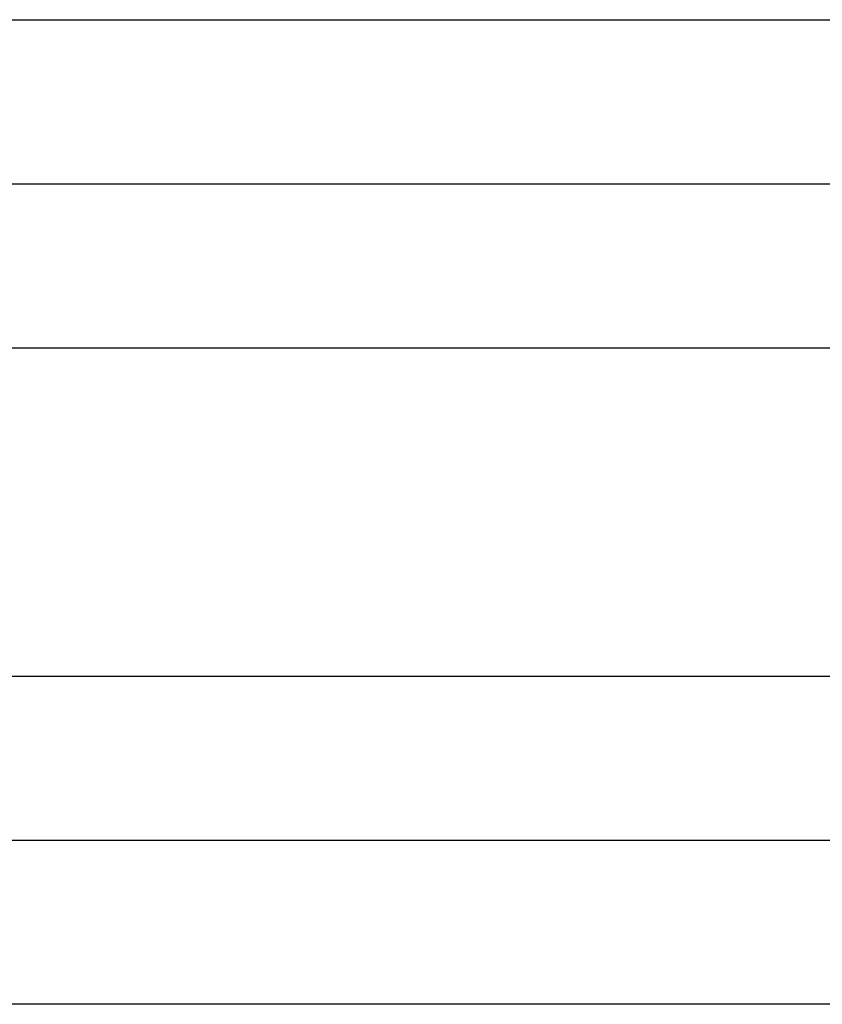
# Model space of a CAD drawing. Header units: inches. Extents: x -535 to 431, y -263 to 280.
# Tile 17 of 82: x -146.23 to -141.34, y -31.26 to -25.26. Entities that reach past the tile are written whole.
import ezdxf

# ---------------------------------------------------------------- set-up
doc = ezdxf.new("R2010")
doc.units = ezdxf.units.IN

# ---------------------------------------------------------------- blocks, each defined once
blk = doc.blocks.new('013_G23_G27_BF_B14R_Motor_Bgr_63_EEXDe_1_1__5', base_point=(-375.5, -86.258))
at = {"color": 7, "linetype": 'Continuous'}
for p, q in [((-147.5, -26.258), (-113, -26.258)), ((-147.5, -30.258), (-113, -30.258))]:
    blk.add_line(p, q, dxfattribs=at)
at = {"color": 1, "linetype": 'Continuous'}
for points, knots in [([(-147.5001, -25.258), (-147.4765, -25.258), (-147.4293, -25.258), (-141.6557, -25.258), (-130.1793, -25.258), (-118.7264, -25.258), (-113, -25.258)], [0, 0, 0, 0, 0.070775, 0.141497, 17.320786, 34.500075, 34.500075, 34.500075, 34.500075]), ([(-147.4996, -27.258), (-147.4761, -27.258), (-147.4291, -27.258), (-141.6557, -27.258), (-130.1793, -27.258), (-118.7264, -27.258), (-113, -27.258)], [0, 0, 0, 0, 0.07049, 0.14101, 17.3203, 34.499589, 34.499589, 34.499589, 34.499589]), ([(-147.4996, -29.258), (-147.4761, -29.258), (-147.4291, -29.258), (-141.6557, -29.258), (-130.1793, -29.258), (-118.7264, -29.258), (-113, -29.258)], [0, 0, 0, 0, 0.070479, 0.14101, 17.3203, 34.499589, 34.499589, 34.499589, 34.499589]), ([(-113, -31.258), (-118.7264, -31.258), (-130.1793, -31.258), (-141.6557, -31.258), (-147.4293, -31.258), (-147.4765, -31.258), (-147.5001, -31.258)], [0, 0, 0, 0, 17.179289, 34.358579, 34.429322, 34.500075, 34.500075, 34.500075, 34.500075])]:
    blk.add_open_spline(points, degree=3, knots=knots, dxfattribs=at)
blk = doc.blocks.new('Vordans1', base_point=(-218.75, 13))
blk.add_blockref('013_G23_G27_BF_B14R_Motor_Bgr_63_EEXDe_1_1__5', (-375.5, -86.258))

msp = doc.modelspace()

# ---------------------------------------------------------------- block references
msp.add_blockref('Vordans1', (-218.75, 13))

doc.saveas('drawing.dxf')
